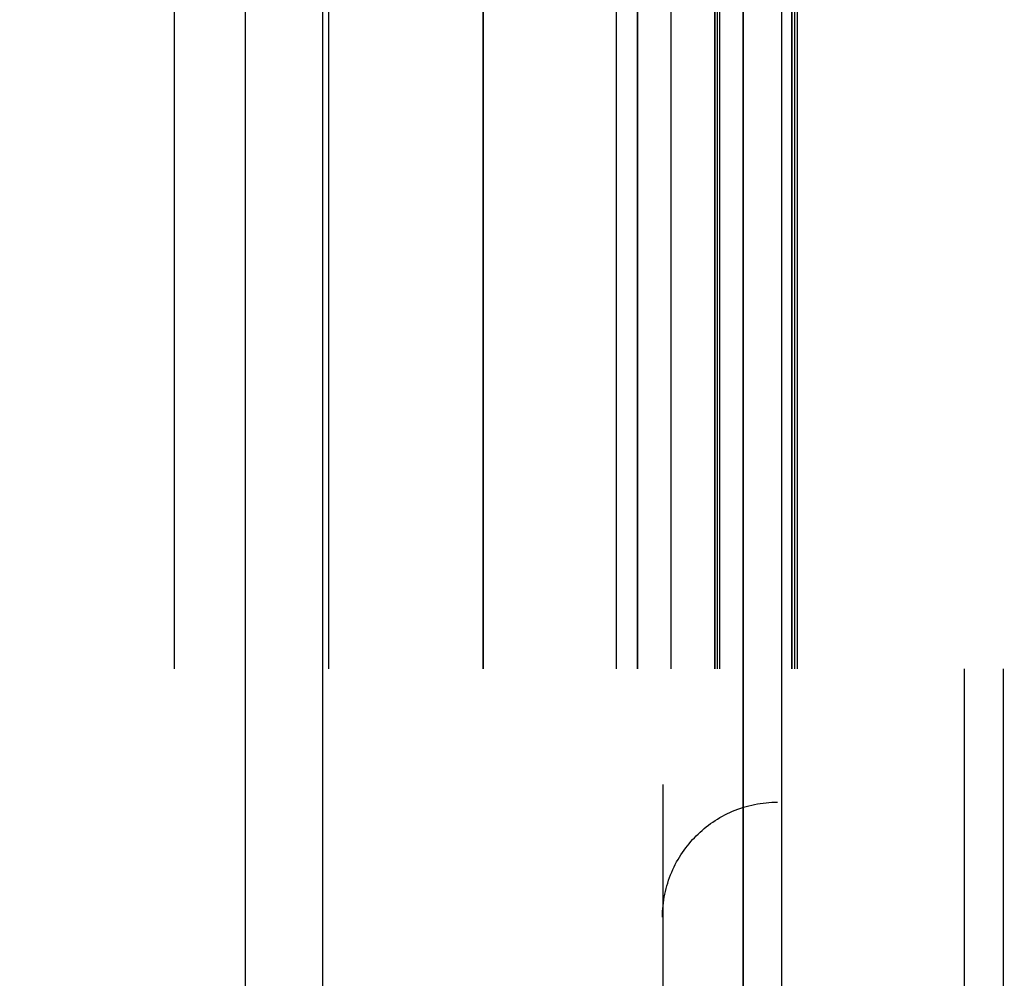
# Model space of a CAD drawing. Header units: millimetres. Extents: x -1030 to 192, y -442 to 180.
# Tile 160 of 256: x 86 to 103, y -332 to -315. Entities that reach past the tile are written whole.
import ezdxf

# ---------------------------------------------------------------- set-up
doc = ezdxf.new("R2010")
doc.units = ezdxf.units.MM
doc.header["$MEASUREMENT"] = 0
doc.layers.add('OVIDIO 120x60x72h', color=7, linetype='Continuous')

msp = doc.modelspace()

# ---------------------------------------------------------------- linework, layer by layer
at = {"layer": 'OVIDIO 120x60x72h'}
for points in [[(89.788, -339.904), (89.788, -131.005)], [(91.13, -339.904), (91.13, -131.005)], [(98.429, -277.583), (98.429, -340.832)], [(98.429, -340.832), (98.429, -277.583)], [(99.1, -340.832), (99.1, -277.583)], [(93.912, -326.332), (93.912, -291.332)], [(93.912, -291.332), (93.912, -326.332)], [(96.225, -291.332), (96.225, -326.332)], [(96.596, -291.332), (96.596, -326.332)], [(96.596, -326.332), (96.596, -291.332)], [(97.174, -291.332), (97.174, -326.332)], [(97.937, -326.332), (97.937, -291.332)], [(97.937, -291.332), (97.937, -326.332)], [(97.982, -291.332), (97.982, -326.332)], [(98.027, -326.332), (98.027, -291.332)], [(99.279, -291.332), (99.279, -326.332)], [(99.279, -326.332), (99.279, -291.332)], [(99.324, -291.332), (99.324, -326.332)], [(99.368, -291.332), (99.368, -326.332)], [(88.546, -312.121), (88.546, -326.332)], [(91.229, -312.121), (91.229, -326.332)], [(102.275, -347.569), (102.275, -326.332)], [(102.946, -326.332), (102.946, -347.569)]]:
    msp.add_lwpolyline(points, dxfattribs=at)
at = {"layer": 'OVIDIO 120x60x72h', "extrusion": (1, 0, 0)}
for points in [[(-340.832, 717.814), (-277.583, 717.814)], [(-277.583, 717.814), (-340.832, 717.814)], [(-347.569, 719.29), (-326.332, 719.29)]]:
    msp.add_lwpolyline(points, dxfattribs=at)
at = {"layer": 'OVIDIO 120x60x72h', "extrusion": (0.045678, -0.114881, 0.992329)}
for points in [[(-8.966, -312.613), (-8.966, -205.757)], [(-8.966, -205.757), (-8.966, -312.613)], [(-8.509, -205.757), (-8.509, -312.613)], [(-8.509, -312.613), (-8.509, -205.757)], [(-23.448, -298.866), (-23.448, -243.675)], [(-23.22, -298.649), (-23.22, -244.245)]]:
    msp.add_lwpolyline(points, dxfattribs=at)
at = {"layer": 'OVIDIO 120x60x72h', "extrusion": (1, -2.56846e-05, 8.30777e-08)}
for points in [[(-293.338, 714.87), (-324.337, 714.97)], [(-324.337, 714.97), (-293.338, 714.87)], [(-293.335, 715.579), (-324.335, 715.679)], [(-324.333, 716.388), (-293.333, 716.288)], [(-293.333, 716.288), (-324.333, 716.388)], [(-346.323, 718.289), (-328.327, 718.23)], [(-328.327, 718.23), (-346.323, 718.289)], [(-328.332, 716.643), (-346.323, 716.702)], [(-346.323, 716.702), (-328.332, 716.643)]]:
    msp.add_lwpolyline(points, dxfattribs=at)
at = {"layer": 'OVIDIO 120x60x72h', "extrusion": (0.894427, 0, 0.447214)}
for points in [[(-315.332, 622.914), (-315.576, 622.911), (-315.822, 622.903), (-316.07, 622.889), (-316.32, 622.869), (-316.572, 622.844), (-316.824, 622.812), (-317.078, 622.774), (-317.333, 622.73), (-317.589, 622.68), (-317.845, 622.623), (-318.102, 622.559), (-318.358, 622.489), (-318.615, 622.412), (-318.871, 622.329), (-319.126, 622.239), (-319.381, 622.141), (-319.634, 622.038), (-319.886, 621.927), (-320.136, 621.809), (-320.384, 621.685), (-320.63, 621.554), (-320.873, 621.416), (-321.114, 621.272), (-321.351, 621.121), (-321.585, 620.963), (-321.816, 620.8), (-322.042, 620.63), (-322.265, 620.454), (-322.483, 620.272), (-322.697, 620.084), (-322.906, 619.891), (-323.11, 619.692), (-323.309, 619.488), (-323.502, 619.279), (-323.69, 619.065), (-323.872, 618.847), (-324.048, 618.624), (-324.218, 618.398), (-324.381, 618.167), (-324.539, 617.933), (-324.69, 617.696), (-324.834, 617.455), (-324.972, 617.212), (-325.103, 616.966), (-325.227, 616.718), (-325.345, 616.468), (-325.455, 616.216), (-325.559, 615.963), (-325.656, 615.708), (-325.747, 615.453), (-325.83, 615.197), (-325.907, 614.941), (-325.977, 614.684), (-326.041, 614.427), (-326.098, 614.171), (-326.148, 613.915), (-326.192, 613.66), (-326.23, 613.406), (-326.262, 613.154), (-326.287, 612.902), (-326.307, 612.652), (-326.321, 612.404), (-326.329, 612.158), (-326.332, 611.914)], [(-326.332, 611.914), (-326.329, 612.158), (-326.321, 612.404), (-326.307, 612.652), (-326.287, 612.902), (-326.262, 613.154), (-326.23, 613.406), (-326.192, 613.66), (-326.148, 613.915), (-326.098, 614.171), (-326.041, 614.427), (-325.977, 614.684), (-325.907, 614.941), (-325.83, 615.197), (-325.747, 615.453), (-325.656, 615.708), (-325.559, 615.963), (-325.455, 616.216), (-325.345, 616.468), (-325.227, 616.718), (-325.103, 616.966), (-324.972, 617.212), (-324.834, 617.455), (-324.69, 617.696), (-324.539, 617.933), (-324.381, 618.167), (-324.218, 618.398), (-324.048, 618.624), (-323.872, 618.847), (-323.69, 619.065), (-323.502, 619.279), (-323.309, 619.488), (-323.11, 619.692), (-322.906, 619.891), (-322.697, 620.084), (-322.483, 620.272), (-322.265, 620.454), (-322.042, 620.63), (-321.816, 620.8), (-321.585, 620.963), (-321.351, 621.121), (-321.114, 621.272), (-320.873, 621.416), (-320.63, 621.554), (-320.384, 621.685), (-320.136, 621.809), (-319.886, 621.927), (-319.634, 622.038), (-319.381, 622.141), (-319.126, 622.239), (-318.871, 622.329), (-318.615, 622.412), (-318.358, 622.489), (-318.102, 622.559), (-317.845, 622.623), (-317.589, 622.68), (-317.333, 622.73), (-317.078, 622.774), (-316.824, 622.812), (-316.572, 622.844), (-316.32, 622.869), (-316.07, 622.889), (-315.822, 622.903), (-315.576, 622.911), (-315.332, 622.914)], [(-326.332, 611.914), (-326.329, 612.178), (-326.319, 612.444), (-326.303, 612.71), (-326.28, 612.977), (-326.251, 613.244), (-326.215, 613.511), (-326.173, 613.778), (-326.123, 614.044), (-326.068, 614.31), (-326.005, 614.575), (-325.936, 614.838), (-325.86, 615.1), (-325.778, 615.361), (-325.689, 615.619), (-325.593, 615.876), (-325.492, 616.13), (-325.384, 616.381), (-325.27, 616.629), (-325.15, 616.874), (-325.024, 617.116), (-324.892, 617.355), (-324.754, 617.589), (-324.612, 617.82), (-324.463, 618.047), (-324.31, 618.269), (-324.152, 618.487), (-323.989, 618.7), (-323.821, 618.908), (-323.65, 619.112), (-323.474, 619.31), (-323.294, 619.504), (-323.11, 619.692), (-322.922, 619.876), (-322.728, 620.056), (-322.53, 620.232), (-322.326, 620.403), (-322.118, 620.571), (-321.905, 620.734), (-321.687, 620.892), (-321.465, 621.045), (-321.238, 621.194), (-321.007, 621.336), (-320.773, 621.474), (-320.534, 621.606), (-320.292, 621.732), (-320.047, 621.852), (-319.799, 621.966), (-319.548, 622.074), (-319.294, 622.175), (-319.037, 622.271), (-318.779, 622.36), (-318.518, 622.442), (-318.256, 622.518), (-317.993, 622.587), (-317.728, 622.65), (-317.462, 622.705), (-317.196, 622.755), (-316.929, 622.797), (-316.662, 622.833), (-316.395, 622.862), (-316.128, 622.885), (-315.862, 622.901), (-315.596, 622.911), (-315.332, 622.914)], [(-315.332, 622.914), (-315.576, 622.911), (-315.822, 622.903), (-316.07, 622.889), (-316.32, 622.869), (-316.572, 622.844), (-316.824, 622.812), (-317.078, 622.774), (-317.333, 622.73), (-317.589, 622.68), (-317.845, 622.623), (-318.102, 622.559), (-318.358, 622.489), (-318.615, 622.412), (-318.871, 622.329), (-319.126, 622.239), (-319.381, 622.141), (-319.634, 622.038), (-319.886, 621.927), (-320.136, 621.809), (-320.384, 621.685), (-320.63, 621.554), (-320.873, 621.416), (-321.114, 621.272), (-321.351, 621.121), (-321.585, 620.963), (-321.816, 620.8), (-322.042, 620.63), (-322.265, 620.454), (-322.483, 620.272), (-322.697, 620.084), (-322.906, 619.891), (-323.11, 619.692), (-323.309, 619.488), (-323.502, 619.279), (-323.69, 619.065), (-323.872, 618.847), (-324.048, 618.624), (-324.218, 618.398), (-324.381, 618.167), (-324.539, 617.933), (-324.69, 617.696), (-324.834, 617.455), (-324.972, 617.212), (-325.103, 616.966), (-325.227, 616.718), (-325.345, 616.468), (-325.455, 616.216), (-325.559, 615.963), (-325.656, 615.708), (-325.747, 615.453), (-325.83, 615.197), (-325.907, 614.941), (-325.977, 614.684), (-326.041, 614.427), (-326.098, 614.171), (-326.148, 613.915), (-326.192, 613.66), (-326.23, 613.406), (-326.262, 613.154), (-326.287, 612.902), (-326.307, 612.652), (-326.321, 612.404), (-326.329, 612.158), (-326.332, 611.914)], [(-326.332, 611.914), (-326.329, 612.158), (-326.321, 612.404), (-326.307, 612.652), (-326.287, 612.902), (-326.262, 613.154), (-326.23, 613.406), (-326.192, 613.66), (-326.148, 613.915), (-326.098, 614.171), (-326.041, 614.427), (-325.977, 614.684), (-325.907, 614.941), (-325.83, 615.197), (-325.747, 615.453), (-325.656, 615.708), (-325.559, 615.963), (-325.455, 616.216), (-325.345, 616.468), (-325.227, 616.718), (-325.103, 616.966), (-324.972, 617.212), (-324.834, 617.455), (-324.69, 617.696), (-324.539, 617.933), (-324.381, 618.167), (-324.218, 618.398), (-324.048, 618.624), (-323.872, 618.847), (-323.69, 619.065), (-323.502, 619.279), (-323.309, 619.488), (-323.11, 619.692), (-322.906, 619.891), (-322.697, 620.084), (-322.483, 620.272), (-322.265, 620.454), (-322.042, 620.63), (-321.816, 620.8), (-321.585, 620.963), (-321.351, 621.121), (-321.114, 621.272), (-320.873, 621.416), (-320.63, 621.554), (-320.384, 621.685), (-320.136, 621.809), (-319.886, 621.927), (-319.634, 622.038), (-319.381, 622.141), (-319.126, 622.239), (-318.871, 622.329), (-318.615, 622.412), (-318.358, 622.489), (-318.102, 622.559), (-317.845, 622.623), (-317.589, 622.68), (-317.333, 622.73), (-317.078, 622.774), (-316.824, 622.812), (-316.572, 622.844), (-316.32, 622.869), (-316.07, 622.889), (-315.822, 622.903), (-315.576, 622.911), (-315.332, 622.914)]]:
    msp.add_lwpolyline(points, dxfattribs=at)
at = {"layer": 'OVIDIO 120x60x72h', "extrusion": (0, 1, 0)}
for points in [[(-84.62, 735.147), (-87.303, 736.488)], [(-90.782, 729.531), (-88.099, 728.19)], [(-88.099, 728.19), (-93.912, 716.562)], [(-88.099, 728.19), (-90.782, 729.531)], [(-93.912, 716.562), (-88.099, 728.19)], [(-89.44, 728.861), (-95.254, 717.233)], [(-90.782, 729.531), (-96.596, 717.904)], [(-96.596, 717.904), (-90.782, 729.531)], [(-91.006, 722.376), (-93.689, 723.718)], [(-99.279, 714.773), (-99.199, 714.734), (-99.118, 714.697), (-99.035, 714.661), (-98.95, 714.627), (-98.864, 714.594), (-98.777, 714.564), (-98.688, 714.535), (-98.598, 714.508), (-98.507, 714.482), (-98.414, 714.459), (-98.32, 714.438), (-98.226, 714.419), (-98.13, 714.402), (-98.033, 714.388), (-97.935, 714.376), (-97.836, 714.366), (-97.737, 714.359), (-97.637, 714.354), (-97.537, 714.351), (-97.436, 714.351), (-97.335, 714.354), (-97.233, 714.359), (-97.131, 714.367), (-97.03, 714.378), (-96.928, 714.391), (-96.826, 714.406), (-96.725, 714.425), (-96.624, 714.446), (-96.523, 714.47), (-96.423, 714.496), (-96.324, 714.525), (-96.225, 714.556), (-96.127, 714.59), (-96.031, 714.627), (-95.935, 714.666), (-95.84, 714.707), (-95.747, 714.751), (-95.655, 714.797), (-95.564, 714.845), (-95.475, 714.896), (-95.387, 714.949), (-95.301, 715.003), (-95.216, 715.06), (-95.134, 715.119), (-95.053, 715.179), (-94.974, 715.241), (-94.897, 715.305), (-94.822, 715.371), (-94.749, 715.438), (-94.678, 715.506), (-94.609, 715.576), (-94.543, 715.647), (-94.478, 715.719), (-94.416, 715.792), (-94.356, 715.866), (-94.298, 715.941), (-94.242, 716.017), (-94.188, 716.093), (-94.137, 716.17), (-94.088, 716.248), (-94.041, 716.326), (-93.996, 716.404), (-93.953, 716.483), (-93.912, 716.562)], [(-96.596, 717.904), (-93.912, 716.562)], [(-93.912, 716.562), (-93.953, 716.483), (-93.996, 716.404), (-94.041, 716.326), (-94.088, 716.248), (-94.137, 716.17), (-94.188, 716.093), (-94.242, 716.017), (-94.298, 715.941), (-94.356, 715.866), (-94.416, 715.792), (-94.478, 715.719), (-94.543, 715.647), (-94.609, 715.576), (-94.678, 715.506), (-94.749, 715.438), (-94.822, 715.371), (-94.897, 715.305), (-94.974, 715.241), (-95.053, 715.179), (-95.134, 715.119), (-95.216, 715.06), (-95.301, 715.003), (-95.387, 714.949), (-95.475, 714.896), (-95.564, 714.845), (-95.655, 714.797), (-95.747, 714.751), (-95.84, 714.707), (-95.935, 714.666), (-96.031, 714.627), (-96.127, 714.59), (-96.225, 714.556), (-96.324, 714.525), (-96.423, 714.496), (-96.523, 714.47), (-96.624, 714.446), (-96.725, 714.425), (-96.826, 714.406), (-96.928, 714.391), (-97.03, 714.378), (-97.131, 714.367), (-97.233, 714.359), (-97.335, 714.354), (-97.436, 714.351), (-97.537, 714.351), (-97.637, 714.354), (-97.737, 714.359), (-97.836, 714.366), (-97.935, 714.376), (-98.033, 714.388), (-98.13, 714.402), (-98.226, 714.419), (-98.32, 714.438), (-98.414, 714.459), (-98.507, 714.482), (-98.598, 714.508), (-98.688, 714.535), (-98.777, 714.564), (-98.864, 714.594), (-98.95, 714.627), (-99.035, 714.661), (-99.118, 714.697), (-99.199, 714.734), (-99.279, 714.773)], [(-93.912, 716.562), (-96.596, 717.904)], [(-95.286, 715.013), (-98.385, 716.562)], [(-95.701, 717.457), (-97.251, 714.358)], [(-96.596, 717.904), (-96.606, 717.884), (-96.617, 717.864), (-96.628, 717.845), (-96.64, 717.825), (-96.652, 717.806), (-96.665, 717.787), (-96.678, 717.767), (-96.692, 717.749), (-96.707, 717.73), (-96.722, 717.711), (-96.737, 717.693), (-96.753, 717.675), (-96.77, 717.657), (-96.787, 717.64), (-96.805, 717.623), (-96.823, 717.606), (-96.842, 717.59), (-96.861, 717.574), (-96.881, 717.558), (-96.901, 717.543), (-96.922, 717.528), (-96.943, 717.514), (-96.964, 717.5), (-96.986, 717.487), (-97.009, 717.475), (-97.031, 717.463), (-97.054, 717.451), (-97.078, 717.44), (-97.101, 717.43), (-97.125, 717.42), (-97.149, 717.411), (-97.174, 717.402), (-97.199, 717.394), (-97.223, 717.387), (-97.248, 717.381), (-97.274, 717.375), (-97.299, 717.369), (-97.324, 717.365), (-97.35, 717.361), (-97.375, 717.358), (-97.4, 717.355), (-97.426, 717.353), (-97.451, 717.352), (-97.477, 717.351), (-97.502, 717.351), (-97.527, 717.352), (-97.552, 717.353), (-97.577, 717.355), (-97.601, 717.357), (-97.626, 717.36), (-97.65, 717.364), (-97.674, 717.368), (-97.698, 717.373), (-97.721, 717.378), (-97.744, 717.384), (-97.767, 717.39), (-97.79, 717.397), (-97.812, 717.404), (-97.834, 717.412), (-97.855, 717.42), (-97.876, 717.429), (-97.897, 717.438), (-97.917, 717.447), (-97.937, 717.457)], [(-97.937, 717.457), (-97.917, 717.447), (-97.897, 717.438), (-97.876, 717.429), (-97.855, 717.42), (-97.834, 717.412), (-97.812, 717.404), (-97.79, 717.397), (-97.767, 717.39), (-97.744, 717.384), (-97.721, 717.378), (-97.698, 717.373), (-97.674, 717.368), (-97.65, 717.364), (-97.626, 717.36), (-97.601, 717.357), (-97.577, 717.355), (-97.552, 717.353), (-97.527, 717.352), (-97.502, 717.351), (-97.477, 717.351), (-97.451, 717.352), (-97.426, 717.353), (-97.4, 717.355), (-97.375, 717.358), (-97.35, 717.361), (-97.324, 717.365), (-97.299, 717.369), (-97.274, 717.375), (-97.248, 717.381), (-97.223, 717.387), (-97.199, 717.394), (-97.174, 717.402), (-97.149, 717.411), (-97.125, 717.42), (-97.101, 717.43), (-97.078, 717.44), (-97.054, 717.451), (-97.031, 717.463), (-97.009, 717.475), (-96.986, 717.487), (-96.964, 717.5), (-96.943, 717.514), (-96.922, 717.528), (-96.901, 717.543), (-96.881, 717.558), (-96.861, 717.574), (-96.842, 717.59), (-96.823, 717.606), (-96.805, 717.623), (-96.787, 717.64), (-96.77, 717.657), (-96.753, 717.675), (-96.737, 717.693), (-96.722, 717.711), (-96.707, 717.73), (-96.692, 717.749), (-96.678, 717.767), (-96.665, 717.787), (-96.652, 717.806), (-96.64, 717.825), (-96.628, 717.845), (-96.617, 717.864), (-96.606, 717.884), (-96.596, 717.904)], [(-98.027, 717.501), (-97.937, 717.457)], [(-97.937, 717.457), (-99.279, 714.773)], [(-99.279, 714.773), (-97.937, 717.457)], [(-97.937, 717.457), (-98.027, 717.501)], [(-101.605, 719.29), (-98.027, 717.501)], [(-98.608, 716.115), (-102.275, 717.949)], [(-99.368, 714.818), (-99.279, 714.773)], [(-99.279, 714.773), (-99.368, 714.818)], [(-99.368, 714.818), (-102.946, 716.607)], [(-101.113, 715.69), (-99.771, 718.373)], [(-101.605, 719.29), (-102.946, 716.607)], [(-102.946, 716.607), (-101.605, 719.29)]]:
    msp.add_lwpolyline(points, dxfattribs=at)
at = {"layer": 'OVIDIO 120x60x72h', "extrusion": (0.326394, 0.003049, 0.945229)}
for points in [[(-325.277, 139.97), (-325.322, 139.971), (-325.366, 139.973), (-325.411, 139.976), (-325.457, 139.98), (-325.503, 139.985), (-325.548, 139.991), (-325.595, 139.998), (-325.641, 140.007), (-325.687, 140.016), (-325.734, 140.027), (-325.78, 140.039), (-325.827, 140.052), (-325.873, 140.067), (-325.92, 140.083), (-325.966, 140.099), (-326.012, 140.118), (-326.058, 140.137), (-326.103, 140.157), (-326.149, 140.179), (-326.194, 140.202), (-326.238, 140.227), (-326.282, 140.252), (-326.325, 140.279), (-326.368, 140.307), (-326.411, 140.336), (-326.452, 140.366), (-326.493, 140.397), (-326.533, 140.43), (-326.573, 140.463), (-326.611, 140.498), (-326.649, 140.533), (-326.686, 140.57), (-326.721, 140.607), (-326.756, 140.645), (-326.79, 140.685), (-326.823, 140.725), (-326.854, 140.765), (-326.885, 140.807), (-326.914, 140.849), (-326.942, 140.892), (-326.969, 140.935), (-326.995, 140.979), (-327.02, 141.024), (-327.043, 141.069), (-327.065, 141.114), (-327.086, 141.16), (-327.106, 141.206), (-327.124, 141.252), (-327.141, 141.298), (-327.157, 141.345), (-327.172, 141.392), (-327.186, 141.438), (-327.198, 141.485), (-327.209, 141.532), (-327.219, 141.579), (-327.228, 141.625), (-327.235, 141.672), (-327.241, 141.718), (-327.247, 141.764), (-327.251, 141.81), (-327.254, 141.855), (-327.256, 141.9), (-327.257, 141.945), (-327.257, 141.99)], [(-327.257, 141.99), (-327.257, 141.945), (-327.256, 141.9), (-327.254, 141.855), (-327.251, 141.81), (-327.247, 141.764), (-327.241, 141.718), (-327.235, 141.672), (-327.228, 141.625), (-327.219, 141.579), (-327.209, 141.532), (-327.198, 141.485), (-327.186, 141.438), (-327.172, 141.392), (-327.157, 141.345), (-327.141, 141.298), (-327.124, 141.252), (-327.106, 141.206), (-327.086, 141.16), (-327.065, 141.114), (-327.043, 141.069), (-327.02, 141.024), (-326.995, 140.979), (-326.969, 140.935), (-326.942, 140.892), (-326.914, 140.849), (-326.885, 140.807), (-326.854, 140.765), (-326.823, 140.725), (-326.79, 140.685), (-326.756, 140.645), (-326.721, 140.607), (-326.686, 140.57), (-326.649, 140.533), (-326.611, 140.498), (-326.573, 140.463), (-326.533, 140.43), (-326.493, 140.397), (-326.452, 140.366), (-326.411, 140.336), (-326.368, 140.307), (-326.325, 140.279), (-326.282, 140.252), (-326.238, 140.227), (-326.194, 140.202), (-326.149, 140.179), (-326.103, 140.157), (-326.058, 140.137), (-326.012, 140.118), (-325.966, 140.099), (-325.92, 140.083), (-325.873, 140.067), (-325.827, 140.052), (-325.78, 140.039), (-325.734, 140.027), (-325.687, 140.016), (-325.641, 140.007), (-325.595, 139.998), (-325.548, 139.991), (-325.503, 139.985), (-325.457, 139.98), (-325.411, 139.976), (-325.366, 139.973), (-325.322, 139.971), (-325.277, 139.97)], [(-327.257, 141.99), (-327.257, 141.939), (-327.256, 141.889), (-327.253, 141.839), (-327.249, 141.789), (-327.244, 141.739), (-327.238, 141.689), (-327.23, 141.639), (-327.221, 141.589), (-327.211, 141.54), (-327.199, 141.491), (-327.187, 141.442), (-327.173, 141.394), (-327.158, 141.346), (-327.142, 141.299), (-327.124, 141.252), (-327.106, 141.206), (-327.086, 141.16), (-327.066, 141.115), (-327.044, 141.071), (-327.022, 141.027), (-326.998, 140.985), (-326.973, 140.942), (-326.948, 140.901), (-326.922, 140.861), (-326.895, 140.821), (-326.867, 140.782), (-326.838, 140.745), (-326.809, 140.708), (-326.779, 140.672), (-326.748, 140.637), (-326.717, 140.603), (-326.686, 140.57), (-326.653, 140.537), (-326.62, 140.505), (-326.585, 140.474), (-326.55, 140.443), (-326.513, 140.413), (-326.476, 140.384), (-326.438, 140.355), (-326.399, 140.328), (-326.359, 140.301), (-326.318, 140.274), (-326.277, 140.249), (-326.234, 140.225), (-326.191, 140.201), (-326.147, 140.179), (-326.103, 140.157), (-326.058, 140.137), (-326.012, 140.117), (-325.965, 140.099), (-325.918, 140.082), (-325.871, 140.066), (-325.823, 140.051), (-325.774, 140.038), (-325.726, 140.025), (-325.677, 140.014), (-325.627, 140.004), (-325.578, 139.995), (-325.528, 139.988), (-325.478, 139.982), (-325.428, 139.977), (-325.377, 139.973), (-325.327, 139.971), (-325.277, 139.97)], [(-327.257, 141.99), (-327.257, 141.945), (-327.256, 141.9), (-327.254, 141.855), (-327.251, 141.81), (-327.247, 141.764), (-327.241, 141.718), (-327.235, 141.672), (-327.228, 141.625), (-327.219, 141.579), (-327.209, 141.532), (-327.198, 141.485), (-327.186, 141.438), (-327.172, 141.392), (-327.157, 141.345), (-327.141, 141.298), (-327.124, 141.252), (-327.106, 141.206), (-327.086, 141.16), (-327.065, 141.114), (-327.043, 141.069), (-327.02, 141.024), (-326.995, 140.979), (-326.969, 140.935), (-326.942, 140.892), (-326.914, 140.849), (-326.885, 140.807), (-326.854, 140.765), (-326.823, 140.725), (-326.79, 140.685), (-326.756, 140.645), (-326.721, 140.607), (-326.686, 140.57), (-326.649, 140.533), (-326.611, 140.498), (-326.573, 140.463), (-326.533, 140.43), (-326.493, 140.397), (-326.452, 140.366), (-326.411, 140.336), (-326.368, 140.307), (-326.325, 140.279), (-326.282, 140.252), (-326.238, 140.227), (-326.194, 140.202), (-326.149, 140.179), (-326.103, 140.157), (-326.058, 140.137), (-326.012, 140.118), (-325.966, 140.099), (-325.92, 140.083), (-325.873, 140.067), (-325.827, 140.052), (-325.78, 140.039), (-325.734, 140.027), (-325.687, 140.016), (-325.641, 140.007), (-325.595, 139.998), (-325.548, 139.991), (-325.503, 139.985), (-325.457, 139.98), (-325.411, 139.976), (-325.366, 139.973), (-325.322, 139.971), (-325.277, 139.97)], [(-325.277, 139.97), (-325.322, 139.971), (-325.366, 139.973), (-325.411, 139.976), (-325.457, 139.98), (-325.503, 139.985), (-325.548, 139.991), (-325.595, 139.998), (-325.641, 140.007), (-325.687, 140.016), (-325.734, 140.027), (-325.78, 140.039), (-325.827, 140.052), (-325.873, 140.067), (-325.92, 140.083), (-325.966, 140.099), (-326.012, 140.118), (-326.058, 140.137), (-326.103, 140.157), (-326.149, 140.179), (-326.194, 140.202), (-326.238, 140.227), (-326.282, 140.252), (-326.325, 140.279), (-326.368, 140.307), (-326.411, 140.336), (-326.452, 140.366), (-326.493, 140.397), (-326.533, 140.43), (-326.573, 140.463), (-326.611, 140.498), (-326.649, 140.533), (-326.686, 140.57), (-326.721, 140.607), (-326.756, 140.645), (-326.79, 140.685), (-326.823, 140.725), (-326.854, 140.765), (-326.885, 140.807), (-326.914, 140.849), (-326.942, 140.892), (-326.969, 140.935), (-326.995, 140.979), (-327.02, 141.024), (-327.043, 141.069), (-327.065, 141.114), (-327.086, 141.16), (-327.106, 141.206), (-327.124, 141.252), (-327.141, 141.298), (-327.157, 141.345), (-327.172, 141.392), (-327.186, 141.438), (-327.198, 141.485), (-327.209, 141.532), (-327.219, 141.579), (-327.228, 141.625), (-327.235, 141.672), (-327.241, 141.718), (-327.247, 141.764), (-327.251, 141.81), (-327.254, 141.855), (-327.256, 141.9), (-327.257, 141.945), (-327.257, 141.99)], [(-329.221, 145.613), (-329.177, 145.612), (-329.132, 145.61), (-329.087, 145.607), (-329.042, 145.603), (-328.996, 145.598), (-328.95, 145.591), (-328.904, 145.583), (-328.858, 145.574), (-328.812, 145.564), (-328.765, 145.553), (-328.719, 145.54), (-328.672, 145.526), (-328.626, 145.511), (-328.579, 145.494), (-328.533, 145.477), (-328.487, 145.457), (-328.441, 145.437), (-328.395, 145.415), (-328.35, 145.392), (-328.305, 145.368), (-328.261, 145.342), (-328.217, 145.315), (-328.173, 145.287), (-328.131, 145.258), (-328.088, 145.227), (-328.047, 145.195), (-328.006, 145.162), (-327.966, 145.128), (-327.926, 145.092), (-327.888, 145.056), (-327.85, 145.018), (-327.813, 144.98), (-327.778, 144.94), (-327.743, 144.899), (-327.709, 144.858), (-327.677, 144.816), (-327.645, 144.773), (-327.615, 144.729), (-327.585, 144.684), (-327.557, 144.639), (-327.53, 144.593), (-327.504, 144.546), (-327.48, 144.499), (-327.456, 144.452), (-327.434, 144.404), (-327.413, 144.355), (-327.394, 144.307), (-327.375, 144.258), (-327.358, 144.209), (-327.342, 144.16), (-327.327, 144.11), (-327.314, 144.061), (-327.302, 144.011), (-327.291, 143.962), (-327.281, 143.912), (-327.272, 143.863), (-327.265, 143.814), (-327.258, 143.765), (-327.253, 143.716), (-327.249, 143.668), (-327.246, 143.62), (-327.244, 143.572), (-327.243, 143.525), (-327.243, 143.478)], [(-327.243, 143.478), (-327.243, 143.525), (-327.244, 143.572), (-327.246, 143.62), (-327.249, 143.668), (-327.253, 143.716), (-327.258, 143.765), (-327.265, 143.814), (-327.272, 143.863), (-327.281, 143.912), (-327.291, 143.962), (-327.302, 144.011), (-327.314, 144.061), (-327.327, 144.11), (-327.342, 144.16), (-327.358, 144.209), (-327.375, 144.258), (-327.394, 144.307), (-327.413, 144.355), (-327.434, 144.404), (-327.456, 144.452), (-327.48, 144.499), (-327.504, 144.546), (-327.53, 144.593), (-327.557, 144.639), (-327.585, 144.684), (-327.615, 144.729), (-327.645, 144.773), (-327.677, 144.816), (-327.709, 144.858), (-327.743, 144.899), (-327.778, 144.94), (-327.813, 144.98), (-327.85, 145.018), (-327.888, 145.056), (-327.926, 145.092), (-327.966, 145.128), (-328.006, 145.162), (-328.047, 145.195), (-328.088, 145.227), (-328.131, 145.258), (-328.173, 145.287), (-328.217, 145.315), (-328.261, 145.342), (-328.305, 145.368), (-328.35, 145.392), (-328.395, 145.415), (-328.441, 145.437), (-328.487, 145.457), (-328.533, 145.477), (-328.579, 145.494), (-328.626, 145.511), (-328.672, 145.526), (-328.719, 145.54), (-328.765, 145.553), (-328.812, 145.564), (-328.858, 145.574), (-328.904, 145.583), (-328.95, 145.591), (-328.996, 145.598), (-329.042, 145.603), (-329.087, 145.607), (-329.132, 145.61), (-329.177, 145.612), (-329.221, 145.613)], [(-327.248, 142.96), (-327.248, 143.007), (-327.249, 143.054), (-327.251, 143.102), (-327.254, 143.15), (-327.258, 143.198), (-327.263, 143.247), (-327.27, 143.296), (-327.277, 143.345), (-327.286, 143.394), (-327.296, 143.444), (-327.307, 143.493), (-327.319, 143.543), (-327.333, 143.592), (-327.347, 143.642), (-327.363, 143.691), (-327.38, 143.74), (-327.399, 143.789), (-327.418, 143.838), (-327.439, 143.886), (-327.461, 143.934), (-327.485, 143.981), (-327.509, 144.028), (-327.535, 144.075), (-327.562, 144.121), (-327.59, 144.166), (-327.62, 144.211), (-327.65, 144.255), (-327.682, 144.298), (-327.714, 144.34), (-327.748, 144.382), (-327.783, 144.422), (-327.819, 144.462), (-327.855, 144.5), (-327.893, 144.538), (-327.931, 144.574), (-327.971, 144.61), (-328.011, 144.644), (-328.052, 144.677), (-328.093, 144.709), (-328.136, 144.74), (-328.179, 144.769), (-328.222, 144.797), (-328.266, 144.824), (-328.31, 144.85), (-328.355, 144.874), (-328.401, 144.897), (-328.446, 144.919), (-328.492, 144.94), (-328.538, 144.959), (-328.584, 144.977), (-328.631, 144.993), (-328.677, 145.008), (-328.724, 145.022), (-328.77, 145.035), (-328.817, 145.046), (-328.863, 145.056), (-328.909, 145.065), (-328.955, 145.073), (-329.001, 145.08), (-329.047, 145.085), (-329.092, 145.089), (-329.137, 145.092), (-329.182, 145.094), (-329.227, 145.095)], [(-329.227, 145.095), (-329.182, 145.094), (-329.137, 145.092), (-329.092, 145.089), (-329.047, 145.085), (-329.001, 145.08), (-328.955, 145.073), (-328.909, 145.065), (-328.863, 145.056), (-328.817, 145.046), (-328.77, 145.035), (-328.724, 145.022), (-328.677, 145.008), (-328.631, 144.993), (-328.584, 144.977), (-328.538, 144.959), (-328.492, 144.94), (-328.446, 144.919), (-328.401, 144.897), (-328.355, 144.874), (-328.31, 144.85), (-328.266, 144.824), (-328.222, 144.797), (-328.179, 144.769), (-328.136, 144.74), (-328.093, 144.709), (-328.052, 144.677), (-328.011, 144.644), (-327.971, 144.61), (-327.931, 144.574), (-327.893, 144.538), (-327.855, 144.5), (-327.819, 144.462), (-327.783, 144.422), (-327.748, 144.382), (-327.714, 144.34), (-327.682, 144.298), (-327.65, 144.255), (-327.62, 144.211), (-327.59, 144.166), (-327.562, 144.121), (-327.535, 144.075), (-327.509, 144.028), (-327.485, 143.981), (-327.461, 143.934), (-327.439, 143.886), (-327.418, 143.838), (-327.399, 143.789), (-327.38, 143.74), (-327.363, 143.691), (-327.347, 143.642), (-327.333, 143.592), (-327.319, 143.543), (-327.307, 143.493), (-327.296, 143.444), (-327.286, 143.394), (-327.277, 143.345), (-327.27, 143.296), (-327.263, 143.247), (-327.258, 143.198), (-327.254, 143.15), (-327.251, 143.102), (-327.249, 143.054), (-327.248, 143.007), (-327.248, 142.96)]]:
    msp.add_lwpolyline(points, dxfattribs=at)
at = {"layer": 'OVIDIO 120x60x72h', "extrusion": (-0.000995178, 0.999995, -0.002882)}
for points in [[(-101.526, 714.032), (-102.015, 715.45)], [(-102.015, 715.45), (-101.526, 714.032)], [(-101.46, 715.642), (-100.971, 714.224)], [(-98.93, 714.929), (-99.42, 716.347)], [(-99.633, 714.686), (-100.123, 716.104)], [(-100.123, 716.104), (-99.633, 714.686)]]:
    msp.add_lwpolyline(points, dxfattribs=at)
at = {"layer": 'OVIDIO 120x60x72h', "extrusion": (1.55701e-05, 0.003235, 0.999995)}
msp.add_lwpolyline([(97.03, -330.651), (97.03, -330.601), (97.032, -330.55), (97.035, -330.5), (97.04, -330.45), (97.045, -330.4), (97.052, -330.35), (97.061, -330.3), (97.07, -330.251), (97.081, -330.202), (97.093, -330.153), (97.106, -330.104), (97.12, -330.056), (97.136, -330.009), (97.152, -329.961), (97.17, -329.915), (97.189, -329.869), (97.209, -329.823), (97.23, -329.778), (97.252, -329.734), (97.275, -329.691), (97.299, -329.648), (97.324, -329.607), (97.35, -329.566), (97.376, -329.525), (97.404, -329.486), (97.432, -329.448), (97.461, -329.41), (97.491, -329.374), (97.521, -329.338), (97.552, -329.303), (97.583, -329.269), (97.616, -329.237), (97.648, -329.205), (97.682, -329.173), (97.717, -329.142), (97.753, -329.112), (97.789, -329.082), (97.827, -329.053), (97.865, -329.025), (97.904, -328.997), (97.945, -328.971), (97.986, -328.945), (98.027, -328.92), (98.07, -328.896), (98.113, -328.873), (98.157, -328.851), (98.202, -328.83), (98.248, -328.81), (98.294, -328.791), (98.34, -328.773), (98.388, -328.757), (98.435, -328.741), (98.483, -328.727), (98.532, -328.714), (98.581, -328.702), (98.63, -328.691), (98.679, -328.682), (98.729, -328.674), (98.779, -328.667), (98.829, -328.661), (98.879, -328.656), (98.929, -328.653), (98.98, -328.651), (99.03, -328.651)], dxfattribs=at)
at = {"layer": 'OVIDIO 120x60x72h', "extrusion": (1, -5.03615e-08, -1.55699e-05)}
for points in [[(-326.332, 717.535), (-326.337, 715.948)], [(-326.337, 715.948), (-326.332, 717.535)]]:
    msp.add_lwpolyline(points, dxfattribs=at)
at = {"layer": 'OVIDIO 120x60x72h', "extrusion": (0.001021, 0.999999, -0.000352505)}
for points in [[(-99.374, 717.418), (-100.781, 716.932)], [(-100.781, 716.932), (-99.374, 717.418)], [(-100.536, 716.224), (-99.374, 716.625)], [(-100.291, 715.515), (-99.374, 715.831)], [(-99.374, 715.831), (-100.291, 715.515)]]:
    msp.add_lwpolyline(points, dxfattribs=at)
at = {"layer": 'OVIDIO 120x60x72h', "extrusion": (1, -5.03618e-08, -1.557e-05)}
for points in [[(-326.921, 716.438), (-326.916, 718.025)], [(-328.334, 716.645), (-328.329, 718.232)], [(-328.329, 718.232), (-328.334, 716.645)]]:
    msp.add_lwpolyline(points, dxfattribs=at)
at = {"layer": 'OVIDIO 120x60x72h', "extrusion": (0.276089, 0.12261, 0.953279)}
for points in [[(-348.394, 235.706), (-348.394, 263.253)], [(-348.299, 235.706), (-348.299, 262.733)]]:
    msp.add_lwpolyline(points, dxfattribs=at)
at = {"layer": 'OVIDIO 120x60x72h', "extrusion": (0, 1.53093e-05, 1)}
msp.add_lwpolyline([(97.04, -346.336), (97.041, -328.343)], dxfattribs=at)

doc.saveas('drawing.dxf')
